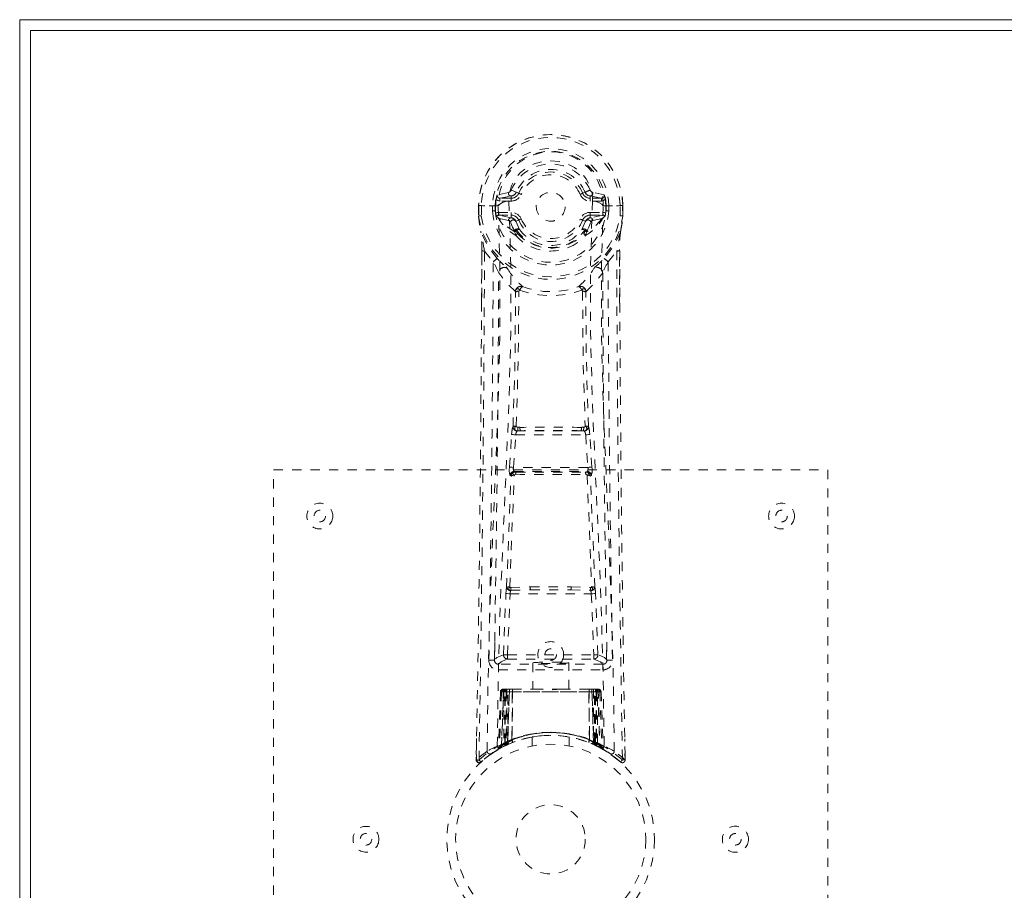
# Model space of a CAD drawing. Header units: inches. Extents: x 21.7 to 105.2, y 47.9 to 65.6.
# Tile 2 of 8: x 21.7 to 32.4, y 56.2 to 65.6. Entities that reach past the tile are written whole.
import ezdxf

# ---------------------------------------------------------------- set-up
doc = ezdxf.new("R2010")
doc.units = ezdxf.units.IN
doc.header["$MEASUREMENT"] = 0
doc.linetypes.add('SLD-Dashed', pattern=[0.075, 0.05, -0.025])
doc.linetypes.add('SLD-Solid', pattern=[0])

msp = doc.modelspace()

# ---------------------------------------------------------------- linework, layer by layer
at = {"color": 7, "linetype": 'SLD-Solid', "lineweight": 15}
for p, q in [((21.71, 65.601), (105.21, 65.601)), ((21.71, 47.851), (21.71, 65.601)), ((105.092, 65.483), (21.828, 65.483)), ((21.828, 65.483), (21.828, 47.969)), ((21.828, 47.969), (21.828, 65.483)), ((21.828, 65.483), (105.092, 65.483))]:
    msp.add_line(p, q, dxfattribs=at)
at = {"color": 7, "linetype": 'SLD-Dashed', "lineweight": 0}
for p, q in [((27.003, 63.731), (26.881, 63.703)), ((26.911, 63.667), (27.031, 63.692)), ((26.911, 63.667), (26.911, 63.637)), ((27.031, 63.667), (26.911, 63.667)), ((27.031, 63.692), (27.031, 63.667)), ((27.031, 63.637), (27.031, 63.667)), ((27.084, 63.725), (27.088, 63.733)), ((27.088, 63.733), (27.113, 63.722)), ((27.807, 63.722), (27.833, 63.733)), ((27.889, 63.692), (28.009, 63.667)), ((27.889, 63.692), (27.889, 63.667)), ((28.009, 63.667), (27.889, 63.667)), ((27.889, 63.637), (27.889, 63.667)), ((28.039, 63.703), (27.917, 63.731)), ((28.009, 63.637), (28.009, 63.667)), ((26.679, 63.588), (26.679, 63.479)), ((26.683, 63.588), (26.679, 63.588)), ((26.681, 63.589), (26.68, 63.479)), ((26.727, 63.587), (26.683, 63.588)), ((26.709, 63.588), (26.709, 63.587)), ((26.709, 63.587), (26.709, 63.479)), ((26.746, 63.587), (26.727, 63.587)), ((26.892, 63.587), (26.746, 63.587)), ((26.83, 63.531), (26.83, 63.584)), ((26.864, 63.584), (26.86, 63.584)), ((26.86, 63.584), (26.86, 63.532)), ((26.864, 63.517), (26.864, 63.584)), ((27.031, 63.637), (26.911, 63.637)), ((27.304, 63.576), (27.304, 63.591)), ((27.304, 63.57), (27.304, 63.576)), ((28.009, 63.637), (27.889, 63.637)), ((28.028, 63.587), (28.028, 63.587)), ((28.028, 63.587), (28.174, 63.587)), ((28.056, 63.584), (28.06, 63.584)), ((28.056, 63.517), (28.056, 63.584)), ((28.06, 63.532), (28.06, 63.584)), ((28.09, 63.584), (28.09, 63.531)), ((28.09, 63.584), (28.09, 63.584)), ((28.174, 63.587), (28.194, 63.587)), ((28.194, 63.587), (28.237, 63.588)), ((28.211, 63.587), (28.211, 63.588)), ((28.211, 63.479), (28.211, 63.587)), ((28.241, 63.588), (28.237, 63.588)), ((28.24, 63.479), (28.239, 63.589)), ((28.241, 63.588), (28.241, 63.479)), ((26.679, 63.479), (26.679, 63.475)), ((26.86, 63.532), (26.864, 63.517)), ((26.903, 63.447), (26.888, 63.46)), ((26.897, 63.515), (26.897, 63.485)), ((26.897, 63.515), (27.031, 63.515)), ((27.031, 63.455), (26.897, 63.485)), ((26.897, 63.485), (27.031, 63.485)), ((26.904, 63.447), (26.903, 63.447)), ((26.904, 63.447), (27.002, 63.426)), ((27.031, 63.515), (27.031, 63.485)), ((27.031, 63.485), (27.031, 63.455)), ((27.889, 63.515), (27.889, 63.485)), ((27.889, 63.515), (28.023, 63.515)), ((28.023, 63.485), (27.889, 63.455)), ((27.889, 63.455), (27.889, 63.485)), ((27.889, 63.485), (28.023, 63.485)), ((27.918, 63.426), (28.017, 63.447)), ((28.017, 63.447), (28.032, 63.46)), ((28.023, 63.485), (28.023, 63.515)), ((28.032, 63.46), (28.032, 63.46)), ((28.032, 63.46), (28.032, 63.46)), ((28.06, 63.532), (28.056, 63.517)), ((28.241, 63.475), (28.241, 63.479)), ((27.082, 63.418), (27.07, 63.436)), ((27.113, 63.431), (27.082, 63.418)), ((27.082, 63.418), (27.123, 63.328)), ((27.797, 63.328), (27.838, 63.418)), ((27.838, 63.418), (27.807, 63.431)), ((27.071, 63.304), (27.071, 63.31)), ((27.087, 63.261), (27.078, 63.277)), ((27.09, 63.317), (27.09, 63.311)), ((27.83, 63.311), (27.83, 63.317)), ((27.843, 63.277), (27.833, 63.261)), ((27.849, 63.304), (27.85, 63.31)), ((26.711, 62.544), (26.714, 63.099)), ((26.743, 63.096), (26.838, 62.978)), ((28.082, 62.978), (28.177, 63.096)), ((28.207, 63.099), (28.209, 62.531)), ((27.014, 60.756), (27.037, 61.109)), ((27.037, 61.109), (27.04, 61.136)), ((27.058, 60.753), (27.081, 61.106)), ((27.081, 61.106), (27.839, 61.106)), ((27.104, 61.187), (27.127, 61.187)), ((27.106, 61.15), (27.132, 61.15)), ((27.788, 61.15), (27.132, 61.15)), ((27.788, 61.15), (27.814, 61.15)), ((27.793, 61.187), (27.816, 61.187)), ((27.839, 61.106), (27.862, 60.753)), ((27.883, 61.109), (27.881, 61.136)), ((27.906, 60.756), (27.883, 61.109)), ((24.46, 60.726), (30.46, 60.726)), ((24.46, 52.726), (24.46, 60.726)), ((27.862, 60.753), (27.058, 60.753)), ((27.076, 60.704), (27.064, 60.708)), ((27.064, 60.708), (27.856, 60.708)), ((27.856, 60.708), (27.845, 60.704)), ((30.46, 60.726), (30.46, 52.726)), ((27.031, 60.662), (27.019, 60.666)), ((27.889, 60.662), (27.901, 60.666)), ((26.949, 58.724), (26.975, 59.387)), ((27.027, 59.451), (27.238, 59.461)), ((27.031, 59.422), (27.242, 59.428)), ((27.242, 59.428), (27.678, 59.428)), ((27.678, 59.428), (27.89, 59.422)), ((27.682, 59.461), (27.893, 59.451)), ((27.971, 58.724), (27.945, 59.387)), ((26.993, 58.723), (27.02, 59.385)), ((27.02, 59.385), (27.9, 59.385)), ((27.9, 59.385), (27.927, 58.723)), ((26.855, 58.86), (26.854, 58.674)), ((28.066, 58.674), (28.065, 58.86)), ((26.993, 58.678), (26.993, 58.723)), ((26.993, 58.678), (27.927, 58.678)), ((26.994, 58.723), (27.927, 58.723)), ((27.927, 58.678), (27.927, 58.723)), ((28.025, 58.621), (26.896, 58.621)), ((26.896, 58.621), (26.896, 58.56)), ((26.896, 58.56), (28.025, 58.56)), ((27.265, 58.637), (27.265, 58.351)), ((27.655, 58.351), (27.655, 58.637)), ((28.025, 58.56), (28.025, 58.621)), ((26.915, 58.322), (26.894, 57.717)), ((26.928, 58.322), (26.907, 57.725)), ((26.928, 58.322), (26.915, 58.322)), ((26.947, 58.351), (26.926, 57.736)), ((27.013, 58.351), (26.947, 58.351)), ((26.954, 58.322), (26.954, 57.766)), ((26.963, 58.322), (26.954, 58.322)), ((26.963, 58.322), (27.957, 58.322)), ((26.963, 57.77), (26.963, 58.322)), ((26.967, 57.772), (26.967, 58.322)), ((26.967, 58.322), (26.977, 58.322)), ((26.977, 58.322), (26.977, 57.777)), ((27.944, 58.322), (26.977, 58.322)), ((26.985, 58.351), (26.985, 57.781)), ((26.994, 57.771), (27.013, 58.351)), ((27.015, 58.351), (26.995, 57.772)), ((26.995, 57.785), (26.995, 58.351)), ((26.995, 58.351), (27.01, 58.351)), ((27.045, 58.351), (27.015, 58.351)), ((27.04, 57.801), (27.045, 58.351)), ((27.048, 58.351), (27.042, 57.801)), ((27.048, 58.351), (27.045, 58.351)), ((27.343, 58.351), (27.048, 58.351)), ((27.577, 58.351), (27.343, 58.351)), ((27.873, 58.351), (27.577, 58.351)), ((27.879, 57.801), (27.873, 58.351)), ((27.876, 58.351), (27.873, 58.351)), ((27.905, 58.351), (27.876, 58.351)), ((27.876, 58.351), (27.88, 57.801)), ((27.925, 57.772), (27.905, 58.351)), ((27.907, 58.351), (27.905, 58.351)), ((27.907, 58.351), (27.926, 57.771)), ((27.973, 58.351), (27.907, 58.351)), ((27.911, 58.351), (27.925, 58.351)), ((27.925, 58.351), (27.925, 57.785)), ((27.935, 57.781), (27.935, 58.351)), ((27.944, 57.777), (27.944, 58.322)), ((27.944, 58.322), (27.953, 58.322)), ((27.953, 58.322), (27.953, 57.772)), ((27.966, 58.322), (27.957, 58.322)), ((27.957, 58.322), (27.957, 57.77)), ((27.967, 57.766), (27.966, 58.322)), ((27.973, 58.351), (27.994, 57.736)), ((27.992, 58.322), (28.013, 57.725)), ((28.005, 58.322), (27.992, 58.322)), ((28.005, 58.322), (28.027, 57.717)), ((26.657, 57.816), (26.654, 57.586)), ((27.042, 57.801), (27.04, 57.801)), ((27.26, 57.834), (27.26, 57.737)), ((27.66, 57.737), (27.66, 57.834)), ((27.88, 57.801), (27.879, 57.801)), ((28.266, 57.586), (28.263, 57.815)), ((26.879, 57.693), (26.892, 57.7)), ((26.894, 57.717), (26.907, 57.725)), ((26.91, 57.71), (26.898, 57.704)), ((26.91, 57.711), (26.977, 57.745)), ((26.926, 57.736), (26.994, 57.771)), ((26.954, 57.766), (26.963, 57.77)), ((26.966, 57.74), (26.954, 57.766)), ((26.976, 57.744), (26.963, 57.77)), ((26.976, 57.744), (26.966, 57.74)), ((26.977, 57.777), (26.967, 57.772)), ((26.979, 57.746), (26.967, 57.772)), ((26.977, 57.745), (26.978, 57.746)), ((26.985, 57.781), (26.995, 57.785)), ((26.997, 57.754), (26.985, 57.781)), ((26.995, 57.772), (26.994, 57.771)), ((27.007, 57.759), (26.997, 57.754)), ((27.044, 57.774), (27.045, 57.775)), ((27.875, 57.775), (27.876, 57.774)), ((27.925, 57.785), (27.914, 57.759)), ((27.935, 57.781), (27.923, 57.754)), ((27.925, 57.785), (27.935, 57.781)), ((27.926, 57.771), (27.925, 57.772)), ((27.926, 57.771), (27.994, 57.736)), ((27.944, 57.777), (27.932, 57.75)), ((27.953, 57.772), (27.941, 57.746)), ((27.942, 57.746), (27.943, 57.745)), ((27.943, 57.745), (27.958, 57.738)), ((27.953, 57.772), (27.944, 57.777)), ((27.957, 57.77), (27.945, 57.744)), ((27.954, 57.74), (27.945, 57.744)), ((27.967, 57.766), (27.954, 57.74)), ((27.957, 57.77), (27.967, 57.766)), ((27.962, 57.735), (28.01, 57.711)), ((28.013, 57.725), (28.027, 57.717)), ((28.022, 57.705), (28.035, 57.697)), ((28.028, 57.7), (28.041, 57.693)), ((26.654, 57.585), (26.655, 57.643)), ((26.656, 57.642), (26.655, 57.585)), ((26.822, 57.656), (26.763, 57.612)), ((28.265, 57.585), (28.264, 57.655)), ((28.265, 57.655), (28.266, 57.585)), ((26.715, 57.572), (26.704, 57.563)), ((28.216, 57.563), (28.205, 57.572))]:
    msp.add_line(p, q, dxfattribs=at)
at = {"color": 7, "linetype": 'SLD-Dashed', "lineweight": 0, "flags": 128}
for points in [[(27.912, 63.64), (27.908, 63.722), (27.885, 63.802), (27.845, 63.878), (27.789, 63.945), (27.719, 63.999), (27.638, 64.04), (27.551, 64.065), (27.46, 64.073), (27.369, 64.065), (27.282, 64.04), (27.202, 63.999), (27.132, 63.945), (27.075, 63.878), (27.035, 63.803), (27.013, 63.722), (27.008, 63.64)], [(26.911, 63.637), (26.889, 63.642), (26.869, 63.654)], [(27.088, 63.733), (27.085, 63.734), (27.08, 63.736), (27.072, 63.739), (27.062, 63.743), (27.052, 63.748), (27.043, 63.751), (27.036, 63.754), (27.033, 63.756)], [(27.141, 63.71), (27.136, 63.712), (27.131, 63.715), (27.126, 63.717), (27.122, 63.718), (27.118, 63.72), (27.116, 63.721), (27.114, 63.722), (27.113, 63.722)], [(27.779, 63.71), (27.784, 63.712), (27.79, 63.715), (27.794, 63.717), (27.798, 63.718), (27.802, 63.72), (27.804, 63.721), (27.806, 63.722), (27.807, 63.722)], [(28.051, 63.654), (28.032, 63.642), (28.009, 63.637)], [(26.679, 63.588), (26.679, 63.588), (26.681, 63.588), (26.683, 63.588), (26.687, 63.588), (26.691, 63.588), (26.697, 63.588), (26.703, 63.588), (26.709, 63.588)], [(26.772, 57.679), (26.781, 58.434), (26.801, 59.187), (26.829, 59.937), (26.861, 60.682), (26.89, 61.421), (26.909, 62.153), (26.911, 62.875), (26.892, 63.587)], [(26.882, 57.734), (26.892, 58.489), (26.913, 59.241), (26.944, 59.99), (26.978, 60.735), (27.009, 61.473), (27.028, 62.205), (27.029, 62.927), (27.008, 63.639)], [(26.937, 63.621), (26.908, 63.605), (26.892, 63.587)], [(27.008, 63.64), (26.97, 63.632), (26.937, 63.621)], [(27.008, 63.639), (27.008, 63.64), (27.008, 63.64)], [(27.912, 63.639), (27.891, 62.927), (27.892, 62.205), (27.911, 61.473), (27.942, 60.735), (27.977, 59.991), (28.007, 59.241), (28.028, 58.489), (28.039, 57.734)], [(27.912, 63.64), (27.912, 63.64), (27.912, 63.639)], [(27.983, 63.621), (27.95, 63.632), (27.912, 63.64)], [(28.028, 63.587), (28.012, 63.605), (27.983, 63.621)], [(28.148, 57.679), (28.139, 58.434), (28.12, 59.187), (28.092, 59.937), (28.06, 60.682), (28.03, 61.421), (28.011, 62.153), (28.009, 62.875), (28.028, 63.587)], [(28.06, 63.584), (28.064, 63.584), (28.07, 63.584), (28.079, 63.584), (28.09, 63.584)], [(28.211, 63.588), (28.217, 63.588), (28.223, 63.588), (28.229, 63.588), (28.234, 63.588), (28.237, 63.588), (28.24, 63.588), (28.241, 63.588), (28.241, 63.588)], [(26.679, 63.479), (26.69, 63.385), (26.703, 63.312)], [(26.709, 63.479), (26.703, 63.479), (26.697, 63.479), (26.691, 63.479), (26.686, 63.479), (26.683, 63.479), (26.68, 63.479), (26.679, 63.479), (26.679, 63.479)], [(26.709, 63.479), (26.703, 63.478), (26.698, 63.478), (26.693, 63.477), (26.689, 63.477), (26.685, 63.476), (26.682, 63.476), (26.68, 63.475), (26.679, 63.475)], [(26.679, 63.475), (26.69, 63.378), (26.704, 63.301)], [(26.865, 63.506), (26.881, 63.513), (26.897, 63.515)], [(26.872, 63.473), (26.879, 63.468), (26.888, 63.46)], [(27.071, 63.304), (26.98, 63.365), (26.904, 63.446)], [(27.141, 63.442), (27.136, 63.44), (27.131, 63.438), (27.126, 63.436), (27.122, 63.434), (27.118, 63.433), (27.116, 63.432), (27.114, 63.431), (27.113, 63.431)], [(27.779, 63.442), (27.784, 63.44), (27.79, 63.438), (27.794, 63.436), (27.798, 63.434), (27.802, 63.433), (27.804, 63.432), (27.806, 63.431), (27.807, 63.431)], [(28.017, 63.447), (27.94, 63.365), (27.849, 63.304)], [(28.023, 63.515), (28.04, 63.513), (28.055, 63.506)], [(28.032, 63.46), (28.039, 63.466), (28.048, 63.473)], [(28.241, 63.479), (28.241, 63.479), (28.24, 63.479), (28.238, 63.479), (28.234, 63.479), (28.229, 63.479), (28.224, 63.479), (28.218, 63.479), (28.211, 63.479)], [(28.241, 63.475), (28.24, 63.475), (28.238, 63.476), (28.235, 63.476), (28.231, 63.477), (28.227, 63.477), (28.222, 63.478), (28.217, 63.478), (28.211, 63.479)], [(28.216, 63.301), (28.23, 63.378), (28.241, 63.475)], [(27.025, 63.407), (27.014, 63.421), (27.002, 63.426)], [(27.071, 63.31), (27.047, 63.354), (27.025, 63.407)], [(27.084, 63.333), (27.095, 63.337), (27.104, 63.338)], [(27.816, 63.338), (27.826, 63.337), (27.836, 63.333)], [(27.85, 63.31), (27.873, 63.354), (27.895, 63.407)], [(27.895, 63.407), (27.907, 63.422), (27.918, 63.426)], [(26.703, 63.312), (26.703, 63.306), (26.704, 63.301)], [(26.881, 63.016), (26.781, 63.144), (26.704, 63.301)], [(27.078, 63.277), (27.075, 63.281), (27.071, 63.304)], [(27.101, 63.285), (27.093, 63.297), (27.09, 63.311)], [(27.123, 63.328), (27.118, 63.33), (27.111, 63.33), (27.102, 63.327), (27.092, 63.321)], [(27.828, 63.321), (27.819, 63.327), (27.809, 63.33), (27.802, 63.33), (27.797, 63.328)], [(27.83, 63.311), (27.827, 63.297), (27.819, 63.285)], [(27.849, 63.304), (27.845, 63.281), (27.843, 63.277)], [(28.216, 63.301), (28.139, 63.144), (28.039, 63.016)], [(28.216, 63.301), (28.217, 63.306), (28.217, 63.312)], [(26.714, 63.099), (26.713, 63.098), (26.714, 63.098), (26.717, 63.097), (26.721, 63.097), (26.726, 63.097), (26.732, 63.096), (26.738, 63.096), (26.743, 63.096)], [(26.715, 63.098), (26.715, 62.724), (26.714, 62.543)], [(28.207, 63.099), (28.207, 63.098), (28.206, 63.098), (28.203, 63.097), (28.199, 63.097), (28.194, 63.097), (28.189, 63.096), (28.183, 63.096), (28.177, 63.096)], [(28.177, 63.096), (28.178, 62.326), (28.183, 61.558), (28.19, 60.791), (28.2, 60.026), (28.202, 59.832), (28.205, 59.634), (28.208, 59.465), (28.21, 59.279), (28.212, 59.2), (28.213, 59.12), (28.214, 59.036), (28.215, 58.962), (28.216, 58.942), (28.216, 58.908), (28.217, 58.86), (28.218, 58.798), (28.219, 58.711), (28.221, 58.605), (28.223, 58.482), (28.225, 58.34), (28.227, 58.216), (28.228, 58.118), (28.23, 58.024), (28.233, 57.788), (28.236, 57.585)], [(28.206, 62.53), (28.206, 62.756), (28.205, 63.098)], [(26.977, 62.924), (26.986, 62.915), (26.991, 62.908)], [(27.943, 62.924), (27.934, 62.915), (27.929, 62.908)], [(27.078, 62.658), (26.979, 62.754), (26.897, 62.86)], [(27.843, 62.658), (27.941, 62.754), (28.023, 62.86)], [(27.052, 61.194), (27.074, 61.926), (27.08, 62.65)], [(27.125, 62.673), (27.12, 62.681), (27.113, 62.686), (27.105, 62.688), (27.097, 62.688), (27.09, 62.684), (27.084, 62.677), (27.08, 62.668), (27.078, 62.658)], [(27.087, 61.201), (27.109, 61.935), (27.115, 62.661)], [(27.843, 62.658), (27.84, 62.668), (27.836, 62.677), (27.83, 62.684), (27.823, 62.688), (27.815, 62.688), (27.807, 62.686), (27.8, 62.681), (27.795, 62.673)], [(27.805, 62.661), (27.811, 61.935), (27.833, 61.201)], [(27.868, 61.194), (27.846, 61.926), (27.84, 62.65)], [(27.037, 61.109), (27.042, 61.108), (27.052, 61.108), (27.066, 61.107), (27.081, 61.106)], [(27.839, 61.106), (27.854, 61.107), (27.868, 61.108), (27.878, 61.108), (27.883, 61.109)], [(27.014, 60.756), (27.018, 60.755), (27.029, 60.755), (27.043, 60.754), (27.058, 60.753)], [(27.016, 59.458), (27.04, 60.064), (27.066, 60.667)], [(27.066, 60.667), (27.059, 60.671), (27.053, 60.677), (27.05, 60.683), (27.051, 60.689), (27.054, 60.695), (27.059, 60.699), (27.067, 60.702), (27.076, 60.704)], [(27.845, 60.704), (27.853, 60.702), (27.861, 60.699), (27.866, 60.695), (27.87, 60.689), (27.87, 60.683), (27.867, 60.677), (27.862, 60.671), (27.854, 60.667)], [(27.854, 60.667), (27.88, 60.064), (27.904, 59.458)], [(27.862, 60.753), (27.87, 60.753), (27.878, 60.754), (27.885, 60.754), (27.892, 60.755), (27.897, 60.755), (27.902, 60.755), (27.905, 60.756), (27.906, 60.756)], [(26.983, 59.455), (27.006, 60.06), (27.031, 60.662)], [(27.938, 59.455), (27.914, 60.06), (27.889, 60.662)], [(26.975, 59.387), (26.98, 59.387), (26.99, 59.386), (27.005, 59.385), (27.02, 59.385)], [(27.238, 59.461), (27.46, 59.461), (27.682, 59.461)], [(27.242, 59.428), (27.46, 59.428), (27.678, 59.428)], [(27.9, 59.385), (27.915, 59.385), (27.93, 59.386), (27.94, 59.387), (27.945, 59.387)], [(26.949, 58.724), (26.878, 58.695), (26.851, 58.667)], [(26.896, 58.621), (26.922, 58.649), (26.993, 58.678)], [(26.949, 58.724), (26.954, 58.724), (26.964, 58.724), (26.977, 58.723), (26.993, 58.723)], [(27.927, 58.723), (27.943, 58.723), (27.957, 58.724), (27.967, 58.724), (27.971, 58.724)], [(27.927, 58.678), (27.998, 58.649), (28.025, 58.621)], [(28.07, 58.667), (28.043, 58.695), (27.971, 58.724)], [(26.915, 58.322), (26.918, 58.322), (26.926, 58.322), (26.939, 58.322), (26.954, 58.322)], [(26.967, 58.322), (26.953, 58.322), (26.94, 58.322), (26.931, 58.322), (26.928, 58.322)], [(27.577, 58.351), (27.46, 58.342), (27.343, 58.351)], [(27.992, 58.322), (27.989, 58.322), (27.98, 58.322), (27.968, 58.322), (27.953, 58.322)], [(27.966, 58.322), (27.981, 58.322), (27.994, 58.322), (28.003, 58.322), (28.005, 58.322)], [(27.263, 57.834), (27.261, 57.834), (27.279, 57.837), (27.317, 57.842), (27.371, 57.848), (27.436, 57.851), (27.46, 57.851)], [(26.881, 57.694), (26.881, 57.693), (26.879, 57.693)], [(26.892, 57.7), (26.895, 57.702), (26.901, 57.705)], [(26.989, 57.75), (26.988, 57.752), (26.985, 57.758), (26.981, 57.767), (26.977, 57.777)], [(26.995, 57.785), (26.999, 57.775), (27.003, 57.766), (27.006, 57.761), (27.007, 57.759)], [(27.074, 57.784), (27.055, 57.778), (27.042, 57.773)], [(27.955, 57.742), (27.977, 57.729), (28.001, 57.716)], [(27.977, 57.728), (27.986, 57.724), (27.99, 57.725), (27.992, 57.731), (27.994, 57.737)], [(26.657, 57.585), (26.659, 57.577), (26.662, 57.57), (26.667, 57.563), (26.673, 57.558), (26.681, 57.556), (26.688, 57.555), (26.695, 57.557), (26.702, 57.561)]]:
    msp.add_lwpolyline(points, dxfattribs=at)
at = {"color": 7, "linetype": 'SLD-Dashed', "lineweight": 0}
for centre, radius in [((27.46, 63.576), 0.156), ((24.96, 60.226), 0.14), ((29.96, 60.226), 0.14), ((24.96, 60.226), 0.0625), ((29.96, 60.226), 0.0625), ((27.46, 58.726), 0.14), ((27.46, 58.726), 0.0625), ((27.46, 56.726), 1.125), ((27.46, 56.726), 1.03), ((27.46, 56.726), 0.375), ((25.46, 56.726), 0.14), ((29.46, 56.726), 0.141), ((25.46, 56.726), 0.0625), ((29.46, 56.726), 0.0625)]:
    msp.add_circle(centre, radius, dxfattribs=at)
for centre, radius, start, end in [((27.46, 63.576), 0.781, 0.8627, 179.1373), ((27.46, 63.576), 0.781, 0.8691, 180), ((27.46, 63.576), 0.751, 0.8898, 179.1373), ((27.46, 63.576), 0.63, 0.7178, 179.2822), ((27.46, 63.576), 0.6, 0.7178, 179.2822), ((27.46, 63.602), 0.568, 358.4775, 181.5214), ((27.46, 63.576), 0.463, 22.774, 157.226), ((27.46, 63.576), 0.404, 22.774, 157.226), ((27.46, 63.576), 0.376, 22.774, 157.226), ((27.46, 63.576), 0.346, 22.7741, 157.2259), ((27.46, 63.576), 0.596, 172.4937, 179.2563), ((27.101, 63.623), 0.234, 159.9604, 172.4402), ((26.911, 63.697), 0.0298, 167.7134, 271.396), ((27.032, 63.722), 0.0301, 161.8388, 268.7973), ((26.995, 63.771), 0.0412, 282.1188, 337.5175), ((27.025, 63.759), 0.0676, 275.0423, 330.0544), ((27.031, 63.756), 0.089, 270, 337.226), ((27.031, 63.756), 0.119, 270.0001, 337.2255), ((27.889, 63.756), 0.119, 202.7738, 269.9995), ((27.889, 63.756), 0.089, 202.774, 270), ((26.205, 67.686), 4.275, 292.3759, 293.1728), ((27.895, 63.759), 0.0675, 202.9257, 264.9758), ((27.925, 63.771), 0.0412, 202.4945, 257.8692), ((27.888, 63.722), 0.0301, 271.1957, 18.1681), ((28.01, 63.697), 0.0298, 268.6104, 12.2802), ((27.819, 63.623), 0.234, 7.5713, 20.0281), ((27.46, 63.576), 0.596, 0.7437, 7.5062), ((26.861, 64.861), 1.277, 268.615, 269.9504), ((27.46, 63.576), 0.787, 187.3679, 352.6321), ((27.46, 63.576), 0.758, 187.3678, 352.6322), ((26.86, 62.93), 0.601, 90.0169, 92.8682), ((27.46, 63.576), 0.632, 184.1188, 355.8812), ((27.46, 63.576), 0.602, 184.2517, 355.7483), ((27.46, 63.576), 0.599, 185.6401, 186.7432), ((26.952, 63.507), 0.0866, 180.8507, 203.6103), ((26.897, 63.455), 0.0305, 89.4575, 144.3632), ((27.352, 63.726), 0.535, 209.85, 240.3543), ((27.032, 63.426), 0.0299, 90.8831, 178.3662), ((27.031, 63.396), 0.119, 22.7742, 89.9998), ((27.031, 63.396), 0.089, 22.774, 90), ((27.031, 63.405), 0.0502, 37.9723, 89.2791), ((27.46, 63.576), 0.346, 202.7741, 337.2259), ((27.889, 63.396), 0.119, 90.0006, 157.2265), ((27.889, 63.396), 0.089, 90, 157.226), ((27.57, 63.724), 0.532, 299.5724, 330.2111), ((27.894, 63.396), 0.06, 95.0567, 158.6856), ((27.888, 63.426), 0.0299, 1.629, 89.1217), ((28.023, 63.455), 0.0305, 35.6312, 90.548), ((27.933, 63.515), 0.122, 339.7451, 355.7862), ((27.46, 63.576), 0.599, 353.2568, 354.3599), ((28.06, 62.93), 0.601, 87.1318, 89.9829), ((26.976, 63.573), 1.268, 348.1213, 355.7648), ((27.055, 63.402), 0.0308, 30.2868, 170.7399), ((27.101, 63.308), 0.0301, 123.0145, 175.3618), ((26.514, 62.936), 0.695, 33.7076, 34.8453), ((27.105, 63.315), 0.0228, 34.1583, 90.4607), ((27.46, 63.576), 0.376, 202.774, 337.226), ((27.46, 63.576), 0.157, 264.8878, 285.7451), ((27.816, 63.315), 0.0228, 89.5512, 145.8666), ((28.335, 62.984), 0.609, 145.0812, 146.3793), ((27.82, 63.308), 0.0299, 4.521, 57.2356), ((27.865, 63.402), 0.0308, 9.2218, 149.7589), ((25.298, 63.133), 1.416, 358.5989, 7.2436), ((21.101, 62.132), 5.724, 9.7012, 11.7925), ((27.089, 63.289), 0.0285, 88.854, 131.3242), ((27.09, 63.282), 0.0285, 88.8376, 131.281), ((27.116, 63.26), 0.029, 120.9177, 178.6708), ((27.408, 63.527), 0.417, 219.7284, 248.1865), ((27.095, 63.317), 0.00482, 125.6654, 184.4072), ((27.46, 63.588), 0.455, 215.9729, 324.0272), ((27.46, 63.618), 0.49, 222.8678, 317.1323), ((27.46, 63.568), 0.413, 215.4709, 324.5335), ((27.512, 63.528), 0.417, 291.8214, 320.2637), ((27.804, 63.26), 0.029, 1.3422, 59.0764), ((27.825, 63.317), 0.00484, 355.7137, 54.2077), ((27.831, 63.289), 0.0285, 48.6883, 91.1366), ((27.831, 63.282), 0.0285, 48.7099, 91.1671), ((33.817, 62.132), 5.722, 168.2064, 170.2985), ((29.642, 63.132), 1.436, 172.8152, 181.3449), ((27.46, 63.6), 0.504, 245.71, 294.2905), ((-387.556, 64.826), 414.303, 358.99853, 359.76079), ((27.09, 62.732), 0.352, 126.3606, 135.6209), ((28.451, 64.561), 2.204, 224.5493, 228.0046), ((26.469, 64.561), 2.203, 311.9951, 315.4506), ((27.83, 62.732), 0.352, 44.3749, 53.6406), ((-275.649, 64.154), 302.489, 358.96047, 359.77724), ((24.377, 61.668), 2.788, 25.3137, 28.0266), ((26.958, 62.858), 0.0607, 56.7587, 177.6472), ((27.731, 63.361), 0.868, 211.4428, 228.486), ((27.189, 63.361), 0.867, 311.5107, 328.5604), ((27.962, 62.858), 0.0607, 2.3516, 123.2472), ((30.556, 61.662), 2.803, 151.9803, 154.6794), ((317.079, 64.006), 288.999, 180.2037, 181.05859), ((-263.692, 64.004), 290.591, 358.94766, 359.77458), ((318.612, 64.004), 290.591, 180.22542, 181.05234), ((27.138, 62.653), 0.0607, 72.6749, 175.3766), ((27.185, 62.657), 0.0612, 117.5725, 165.1393), ((27.46, 63.505), 0.849, 249.047, 290.9531), ((27.782, 62.653), 0.0607, 4.624, 107.3261), ((27.736, 62.657), 0.0612, 14.86, 62.4324), ((27.067, 62.651), 0.0126, 355.865, 33.5051), ((27.112, 62.607), 0.0541, 86.7629, 126.9488), ((27.129, 62.659), 0.0141, 105.6507, 172.1846), ((27.46, 63.586), 0.972, 249.8637, 290.1346), ((27.791, 62.659), 0.0141, 7.8189, 74.3486), ((27.808, 62.607), 0.0541, 53.0483, 93.2365), ((27.853, 62.651), 0.0126, 146.473, 184.125), ((-309.053, 63.96), 335.767, 358.92191, 359.75832), ((362.955, 63.951), 334.749, 180.24309, 181.07768), ((27.081, 61.139), 0.0615, 84.04, 117.8716), ((27.097, 61.175), 0.0271, 110.5908, 269.3154), ((27.105, 61.205), 0.0186, 194.5402, 265.3361), ((27.815, 61.205), 0.0186, 274.5959, 345.3491), ((27.823, 61.175), 0.0271, 270.6822, 69.4117), ((27.839, 61.139), 0.0615, 62.126, 95.9624), ((27.243, 61.122), 0.204, 159.3343, 175.9395), ((27.099, 61.194), 0.0464, 180.7584, 267.5251), ((27.162, 61.101), 0.0808, 144.2144, 176.6903), ((27.105, 61.133), 0.0176, 85.6879, 118.7637), ((27.182, 61.174), 0.0794, 170.5719, 197.2084), ((27.189, 61.178), 0.0624, 171.273, 205.7918), ((27.46, 28.837), 32.351, 89.4099, 90.5901), ((27.46, 27.781), 33.371, 89.4374, 90.5626), ((27.732, 61.178), 0.0624, 334.2224, 8.7128), ((27.738, 61.174), 0.0794, 342.789, 9.4434), ((27.815, 61.132), 0.0184, 62.0334, 93.5378), ((27.822, 61.194), 0.0464, 272.4764, 359.2401), ((27.756, 61.1), 0.0824, 3.6421, 35.4537), ((27.677, 61.122), 0.204, 4.0543, 20.6739), ((27.202, 60.723), 0.191, 170.0562, 197.3091), ((27.064, 60.663), 0.0451, 90.6621, 176.0553), ((27.076, 60.658), 0.0451, 90.6966, 175.9043), ((27.059, 60.601), 0.0667, 83.87, 114.4089), ((27.107, 60.736), 0.0518, 161.3881, 213.2286), ((27.083, 60.66), 0.0183, 95.7926, 158.1122), ((27.086, 60.766), 0.0635, 260.9786, 271.4882), ((27.116, 60.682), 0.0353, 144.8078, 186.2069), ((27.46, 96.393), 35.717, 269.3919, 270.6084), ((27.46, 93.406), 32.706, 269.3468, 270.6534), ((27.835, 60.765), 0.0626, 268.5342, 279.0737), ((27.804, 60.682), 0.0353, 353.7835, 35.2116), ((27.838, 60.661), 0.0174, 20.0924, 85.4724), ((27.844, 60.658), 0.0451, 4.0927, 89.3064), ((27.861, 60.601), 0.0668, 65.6182, 96.1194), ((27.813, 60.736), 0.052, 326.8609, 18.5225), ((27.856, 60.663), 0.0451, 3.9448, 89.3349), ((27.718, 60.723), 0.191, 342.6851, 9.9497), ((27.491, 59.367), 0.516, 170.2109, 177.8083), ((27.008, 59.363), 0.0956, 85.2772, 105.6244), ((27.027, 59.464), 0.0452, 191.4472, 269.868), ((27.028, 59.44), 0.0216, 123.9998, 265.9293), ((27.027, 59.462), 0.0114, 202.2012, 271.2751), ((27.154, 59.376), 0.134, 161.4618, 176.2755), ((27.138, 59.45), 0.111, 179.5405, 194.6927), ((27.031, 59.417), 0.00459, 96.8313, 164.7655), ((27.32, 59.453), 0.0822, 173.99, 197.7593), ((27.6, 59.453), 0.0822, 342.2456, 5.9973), ((27.782, 59.45), 0.111, 345.3978, 0.5075), ((27.889, 59.417), 0.00464, 15.4446, 82.7345), ((27.892, 59.44), 0.0216, 274.0691, 55.9955), ((27.893, 59.462), 0.0114, 268.4982, 337.463), ((27.893, 59.464), 0.0452, 270.1288, 348.556), ((27.766, 59.376), 0.134, 3.7296, 18.5407), ((27.912, 59.363), 0.0956, 74.3747, 94.7229), ((27.43, 59.367), 0.516, 2.1896, 9.7897), ((26.819, 59.522), 0.856, 268.0939, 272.1117), ((26.895, 58.665), 0.105, 179.1197, 270.014), ((26.896, 58.666), 0.045, 179.0613, 269.9947), ((26.994, 58.723), 0.0451, 178.2722, 269.557), ((27.926, 58.723), 0.0451, 270.445, 1.6945), ((28.025, 58.666), 0.045, 270.0061, 0.9413), ((28.025, 58.665), 0.105, 269.9857, 0.8818), ((28.101, 59.522), 0.856, 267.8895, 271.9054), ((26.945, 58.321), 0.03, 90.0042, 178.007), ((26.976, 58.277), 0.0752, 106.8943, 143.7012), ((1.228, 59.008), 25.73, 357.1592, 358.5385), ((26.958, 58.321), 0.03, 90.0256, 178.0349), ((26.972, 58.165), 0.185, 91.3804, 99.0503), ((27.527, 58.328), 0.573, 177.918, 180.6169), ((27.382, 58.329), 0.419, 177.001, 180.9653), ((27.568, 58.328), 0.601, 178.0061, 180.5791), ((27.406, 58.329), 0.429, 177.0813, 180.9499), ((27.515, 58.329), 0.429, 359.0501, 2.9187), ((27.365, 58.329), 0.588, 359.3926, 2.0222), ((27.948, 58.172), 0.177, 80.4289, 88.5139), ((27.54, 58.329), 0.417, 359.0273, 3.0064), ((27.962, 58.321), 0.03, 1.9722, 89.9672), ((27.944, 58.277), 0.0753, 36.3058, 73.1019), ((27.394, 58.328), 0.573, 359.3831, 2.082), ((53.692, 59.008), 25.73, 181.4615, 182.8408), ((27.975, 58.321), 0.03, 1.9976, 89.9957), ((27.46, 56.726), 1.158, 47.8872, 132.1137), ((27.46, 56.695), 1.19, 60.9033, 119.0965), ((27.46, 56.726), 1.127, 60.5081, 119.4918), ((27.46, 56.727), 1.155, 64.5269, 115.4731), ((27.46, 56.727), 1.155, 65.259, 114.741), ((27.46, 56.727), 1.155, 66.2583, 113.7417), ((27.412, 57.181), 0.723, 120.9291, 125.1911), ((27.01, 57.783), 0.0347, 344.9398, 30.9702), ((27.46, 56.763), 1.12, 68.0447, 111.9528), ((27.012, 57.784), 0.0344, 344.7146, 31.05), ((27.908, 57.784), 0.0346, 149.0904, 195.1449), ((27.91, 57.783), 0.0347, 149.0271, 195.053), ((27.508, 57.18), 0.724, 54.8086, 59.0667), ((27.444, 56.493), 1.363, 114.3803, 119.5294), ((27.46, 56.726), 1.127, 119.491, 124.6371), ((26.864, 57.718), 0.03, 301.019, 358.0203), ((26.868, 57.717), 0.0264, 299.4162, 3.7826), ((26.923, 57.747), 0.0429, 196.9694, 245.8241), ((26.877, 57.726), 0.0299, 300.2544, 358.0908), ((27.436, 57.108), 0.816, 126.2969, 131.7127), ((27.431, 57.12), 0.8, 125.4141, 130.8569), ((27.46, 56.726), 1.128, 114.2384, 119.1719), ((26.896, 57.737), 0.0299, 299.2024, 358.195), ((26.898, 57.735), 0.0273, 297.6367, 2.2867), ((27.43, 57.127), 0.79, 124.2191, 129.6282), ((26.964, 57.772), 0.0297, 295.4664, 358.5232), ((26.965, 57.772), 0.0297, 295.4105, 358.5235), ((27.523, 56.865), 0.975, 64.5417, 67.4755), ((27.458, 56.723), 1.131, 60.8345, 65.7539), ((27.955, 57.772), 0.0297, 181.4819, 244.5841), ((27.956, 57.772), 0.0297, 181.4736, 244.5368), ((27.489, 57.126), 0.792, 50.378, 55.7726), ((27.461, 56.727), 1.126, 59.7601, 64.7557), ((27.492, 56.782), 1.064, 54.3728, 64.9429), ((27.489, 57.119), 0.802, 49.1475, 54.5794), ((27.486, 57.111), 0.812, 48.2736, 53.7169), ((28.024, 57.737), 0.0299, 181.8124, 240.7903), ((28.043, 57.726), 0.0299, 181.9092, 239.7456), ((27.998, 57.747), 0.0429, 294.1653, 343.0393), ((27.46, 56.726), 1.127, 55.3619, 60.509), ((28.043, 57.714), 0.02, 162.7352, 229.6295), ((28.057, 57.718), 0.03, 181.9847, 238.9759), ((27.596, 56.953), 0.863, 58.9302, 59.7739), ((27.477, 56.495), 1.361, 60.4678, 65.6247), ((27.468, 56.674), 1.222, 124.6921, 131.7809), ((26.684, 57.585), 0.03, 179.1358, 312.1239), ((26.702, 59.268), 1.684, 268.3707, 269.3918), ((28.84, 59.526), 2.901, 222, 222.5905), ((27.457, 56.73), 1.123, 124.6245, 132.0833), ((26.802, 57.679), 0.03, 180.0551, 304.0529), ((28.118, 57.679), 0.03, 235.9471, 359.9455), ((27.463, 56.73), 1.123, 47.9173, 55.3753), ((27.453, 56.675), 1.221, 48.2154, 55.3114), ((28.236, 57.585), 0.03, 227.8756, 0.8646), ((26.135, 59.477), 2.828, 317.4018, 318.0077), ((28.229, 58.76), 1.175, 270.3874, 271.8501)]:
    msp.add_arc(centre, radius, start, end, dxfattribs=at)
msp.add_ellipse((27.46, 58.637), major_axis=(0.195, 0), ratio=0.034921, dxfattribs=at)

doc.saveas('drawing.dxf')
